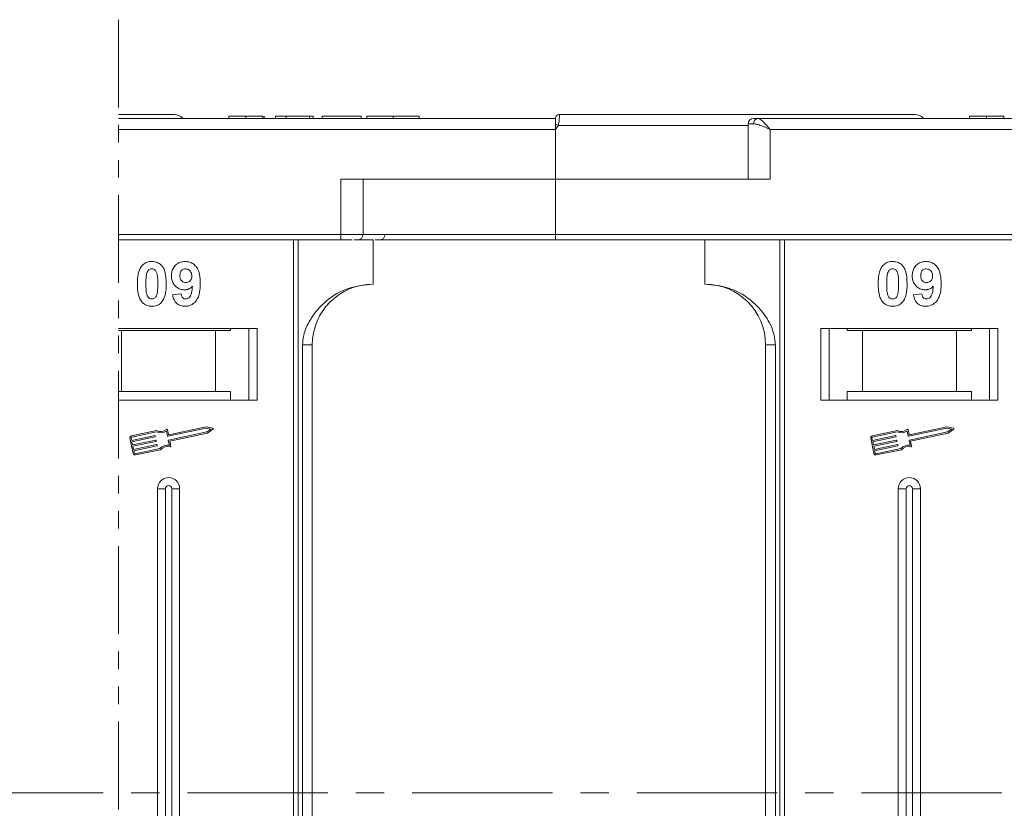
# Model space of a CAD drawing. Header units: millimetres. Extents: x 2205 to 3679, y 833 to 1866.
# Tile 28 of 86: x 3151 to 3240, y 1143 to 1214. Entities that reach past the tile are written whole.
import ezdxf

# ---------------------------------------------------------------- set-up
doc = ezdxf.new("R2010")
doc.units = ezdxf.units.MM
doc.linetypes.add('CENTERX2', pattern=[20.32, 12.7, -2.54, 2.54, -2.54])
doc.linetypes.add('PHANTOM2', pattern=[31.75, 15.875, -3.175, 3.175, -3.175, 3.175, -3.175])

msp = doc.modelspace()

# ---------------------------------------------------------------- linework, layer by layer
at = {"color": 3, "linetype": 'PHANTOM2', "lineweight": 9, "ltscale": 0.5}
msp.add_line((3159.571, 1214.108), (3159.57, 1072.762), dxfattribs=at)
at = {"color": 7, "linetype": 'Continuous', "lineweight": 15}
for p, q in [((3199.09, 1205.183), (3159.571, 1205.183)), ((3169.526, 1205.383), (3169.526, 1205.183)), ((3171.07, 1205.183), (3171.07, 1205.383)), ((3172.622, 1205.183), (3172.622, 1205.383)), ((3172.731, 1205.183), (3172.731, 1205.383)), ((3173.757, 1205.183), (3173.757, 1205.383)), ((3173.757, 1205.383), (3174.718, 1205.383)), ((3174.718, 1205.383), (3174.718, 1205.183)), ((3174.718, 1205.383), (3176.834, 1205.383)), ((3176.834, 1205.383), (3176.834, 1205.183)), ((3176.834, 1205.383), (3177.154, 1205.383)), ((3177.154, 1205.383), (3177.154, 1205.183)), ((3177.987, 1205.183), (3177.987, 1205.383)), ((3177.987, 1205.383), (3181.513, 1205.383)), ((3181.513, 1205.383), (3181.513, 1205.183)), ((3182.026, 1205.383), (3182.026, 1205.183)), ((3184.405, 1205.183), (3184.405, 1205.383)), ((3186.769, 1205.183), (3186.769, 1205.383)), ((3199.09, 1205.181), (3199.09, 1205.183)), ((3199.44, 1205.533), (3199.44, 1205.533)), ((3266.09, 1205.183), (3217.384, 1205.183)), ((3236.526, 1205.383), (3236.526, 1205.183)), ((3238.07, 1205.183), (3238.07, 1205.383)), ((3239.622, 1205.183), (3239.622, 1205.383)), ((3159.571, 1204.183), (3199.09, 1204.183)), ((3199.324, 1204.533), (3199.09, 1204.183)), ((3199.09, 1204.183), (3199.09, 1199.683)), ((3216.502, 1204.533), (3199.324, 1204.533)), ((3216.502, 1204.683), (3216.502, 1199.683)), ((3217.011, 1204.683), (3216.502, 1204.683)), ((3218.502, 1204.183), (3266.09, 1204.183)), ((3218.502, 1199.683), (3218.502, 1204.183)), ((3179.678, 1199.683), (3179.678, 1194.683)), ((3199.09, 1199.683), (3179.678, 1199.683)), ((3181.678, 1194.683), (3181.678, 1199.683)), ((3199.09, 1194.683), (3199.09, 1199.683)), ((3199.09, 1199.683), (3218.502, 1199.683)), ((3179.678, 1194.683), (3159.571, 1194.683)), ((3159.571, 1194.183), (3179.678, 1194.183)), ((3175.378, 1194.183), (3175.378, 1144.183)), ((3175.797, 1144.183), (3175.797, 1194.183)), ((3179.678, 1194.683), (3179.678, 1194.183)), ((3181.678, 1194.683), (3179.678, 1194.683)), ((3180.885, 1194.183), (3182.59, 1194.183)), ((3199.09, 1194.683), (3181.678, 1194.683)), ((3182.59, 1190.183), (3182.59, 1194.183)), ((3246.678, 1194.683), (3199.09, 1194.683)), ((3199.09, 1194.683), (3199.09, 1194.183)), ((3199.09, 1194.183), (3246.678, 1194.183)), ((3212.59, 1194.183), (3212.59, 1190.183)), ((3219.383, 1194.183), (3219.383, 1144.183)), ((3219.802, 1144.183), (3219.802, 1194.183)), ((3164.449, 1189.227), (3165.218, 1189.311)), ((3231.449, 1189.227), (3232.218, 1189.311)), ((3172.09, 1186.183), (3159.571, 1186.183)), ((3169.704, 1186.183), (3169.704, 1185.983)), ((3171.34, 1186.183), (3171.34, 1179.683)), ((3172.09, 1179.683), (3172.09, 1186.183)), ((3239.09, 1186.183), (3223.09, 1186.183)), ((3223.09, 1186.183), (3223.09, 1179.683)), ((3223.84, 1179.683), (3223.84, 1186.183)), ((3225.476, 1185.983), (3225.476, 1186.183)), ((3236.704, 1186.183), (3236.704, 1185.983)), ((3238.34, 1186.183), (3238.34, 1179.683)), ((3239.09, 1179.683), (3239.09, 1186.183)), ((3159.571, 1185.983), (3159.84, 1185.983)), ((3159.84, 1185.983), (3159.84, 1180.483)), ((3168.34, 1185.983), (3159.84, 1185.983)), ((3168.34, 1180.483), (3168.34, 1185.983)), ((3168.34, 1185.983), (3169.704, 1185.983)), ((3225.476, 1185.983), (3226.84, 1185.983)), ((3226.84, 1185.983), (3226.84, 1180.483)), ((3235.34, 1185.983), (3226.84, 1185.983)), ((3235.34, 1180.483), (3235.34, 1185.983)), ((3235.34, 1185.983), (3236.704, 1185.983)), ((3176.205, 1184.683), (3176.205, 1144.183)), ((3177.09, 1184.683), (3176.205, 1184.683)), ((3177.09, 1144.183), (3177.09, 1184.683)), ((3218.09, 1184.683), (3218.975, 1184.683)), ((3218.09, 1184.683), (3218.09, 1144.183)), ((3218.975, 1144.183), (3218.975, 1184.683)), ((3159.84, 1180.483), (3159.571, 1180.483)), ((3168.34, 1180.483), (3159.84, 1180.483)), ((3169.704, 1180.483), (3168.34, 1180.483)), ((3169.704, 1179.683), (3169.704, 1180.483)), ((3226.84, 1180.483), (3225.476, 1180.483)), ((3225.476, 1180.483), (3225.476, 1179.683)), ((3235.34, 1180.483), (3226.84, 1180.483)), ((3236.704, 1180.483), (3235.34, 1180.483)), ((3236.704, 1179.683), (3236.704, 1180.483)), ((3159.571, 1179.683), (3172.09, 1179.683)), ((3223.09, 1179.683), (3239.09, 1179.683)), ((3167.478, 1177.28), (3164.108, 1176.568)), ((3168.079, 1177.162), (3167.478, 1177.28)), ((3234.478, 1177.28), (3231.108, 1176.568)), ((3235.079, 1177.162), (3234.478, 1177.28)), ((3163.008, 1176.936), (3160.729, 1176.454)), ((3162.996, 1176.813), (3160.754, 1176.339)), ((3160.757, 1176.04), (3162.84, 1176.48)), ((3162.874, 1176.457), (3162.886, 1176.4)), ((3163.982, 1176.451), (3163.889, 1176.895)), ((3164.073, 1176.591), (3163.985, 1177.006)), ((3167.479, 1177.16), (3164.017, 1176.429)), ((3164.09, 1176.084), (3167.551, 1176.815)), ((3164.2, 1175.987), (3167.599, 1176.705)), ((3167.921, 1177.073), (3167.479, 1177.16)), ((3167.551, 1176.815), (3167.921, 1177.073)), ((3167.599, 1176.705), (3168.101, 1177.056)), ((3230.008, 1176.936), (3227.729, 1176.454)), ((3229.996, 1176.813), (3227.754, 1176.339)), ((3227.757, 1176.04), (3229.84, 1176.48)), ((3229.874, 1176.457), (3229.886, 1176.4)), ((3230.982, 1176.451), (3230.889, 1176.895)), ((3231.073, 1176.591), (3230.985, 1177.006)), ((3234.479, 1177.16), (3231.017, 1176.429)), ((3231.09, 1176.084), (3234.551, 1176.815)), ((3231.2, 1175.987), (3234.599, 1176.705)), ((3234.921, 1177.073), (3234.479, 1177.16)), ((3234.551, 1176.815), (3234.921, 1177.073)), ((3234.599, 1176.705), (3235.101, 1177.056)), ((3160.593, 1176.246), (3160.885, 1174.867)), ((3160.708, 1176.27), (3160.757, 1176.04)), ((3162.864, 1176.365), (3160.781, 1175.925)), ((3160.781, 1175.925), (3160.842, 1175.638)), ((3160.842, 1175.638), (3162.924, 1176.078)), ((3162.949, 1175.963), (3160.866, 1175.523)), ((3160.866, 1175.523), (3160.927, 1175.236)), ((3160.927, 1175.236), (3163.009, 1175.676)), ((3163.034, 1175.561), (3160.951, 1175.121)), ((3162.959, 1176.055), (3162.971, 1175.998)), ((3163.044, 1175.653), (3163.056, 1175.596)), ((3164.161, 1175.605), (3164.067, 1176.049)), ((3164.294, 1175.543), (3164.2, 1175.987)), ((3227.593, 1176.246), (3227.885, 1174.867)), ((3227.708, 1176.27), (3227.757, 1176.04)), ((3229.864, 1176.365), (3227.781, 1175.925)), ((3227.781, 1175.925), (3227.842, 1175.638)), ((3227.842, 1175.638), (3229.924, 1176.078)), ((3229.949, 1175.963), (3227.866, 1175.523)), ((3227.866, 1175.523), (3227.927, 1175.236)), ((3227.927, 1175.236), (3230.009, 1175.676)), ((3230.034, 1175.561), (3227.951, 1175.121)), ((3229.959, 1176.055), (3229.971, 1175.998)), ((3230.044, 1175.653), (3230.056, 1175.596)), ((3231.161, 1175.605), (3231.067, 1176.049)), ((3231.294, 1175.543), (3231.2, 1175.987)), ((3160.951, 1175.121), (3161, 1174.891)), ((3161.069, 1174.846), (3163.312, 1175.319)), ((3161.094, 1174.731), (3163.372, 1175.212)), ((3227.951, 1175.121), (3228, 1174.891)), ((3228.069, 1174.846), (3230.312, 1175.319)), ((3228.094, 1174.731), (3230.372, 1175.212)), ((3163.09, 1171.683), (3163.09, 1144.183)), ((3163.09, 1171.683), (3163.805, 1171.683)), ((3163.805, 1171.683), (3163.805, 1144.183)), ((3164.375, 1144.183), (3164.375, 1171.683)), ((3165.09, 1171.683), (3164.375, 1171.683)), ((3165.09, 1144.183), (3165.09, 1171.683)), ((3230.09, 1171.683), (3230.09, 1144.183)), ((3230.09, 1171.683), (3230.805, 1171.683)), ((3230.805, 1171.683), (3230.805, 1144.183)), ((3231.375, 1144.183), (3231.375, 1171.683)), ((3232.09, 1171.683), (3231.375, 1171.683)), ((3232.09, 1144.183), (3232.09, 1171.683)), ((3163.09, 1144.183), (3163.09, 1116.683)), ((3163.805, 1144.183), (3163.805, 1116.683)), ((3164.375, 1116.683), (3164.375, 1144.183)), ((3165.09, 1116.683), (3165.09, 1144.183)), ((3175.378, 1144.183), (3175.378, 1094.183)), ((3175.797, 1094.183), (3175.797, 1144.183)), ((3176.205, 1144.183), (3176.205, 1103.683)), ((3177.09, 1103.683), (3177.09, 1144.183)), ((3218.09, 1144.183), (3218.09, 1103.683)), ((3218.975, 1103.683), (3218.975, 1144.183)), ((3219.383, 1144.183), (3219.383, 1094.183)), ((3219.802, 1094.183), (3219.802, 1144.183)), ((3230.09, 1144.183), (3230.09, 1116.683)), ((3230.805, 1144.183), (3230.805, 1116.683)), ((3231.375, 1116.683), (3231.375, 1144.183)), ((3232.09, 1116.683), (3232.09, 1144.183))]:
    msp.add_line(p, q, dxfattribs=at)
at = {"color": 1, "linetype": 'CENTERX2', "lineweight": 13}
msp.add_line((3503.62, 1144.183), (2665.537, 1144.183), dxfattribs=at)
at = {"color": 7, "linetype": 'Continuous', "lineweight": 15}
for centre, radius, start, end in [((3164.59, 1204.533), 1, 41.2946, 90), ((3199.44, 1205.183), 0.35, 89.99809, 179.99959), ((3217.002, 1204.683), 0.5, 90, 180), ((3217.458, 1204.738), 0.451, 99.5202, 187.08135), ((3231.59, 1204.533), 1, 41.2946, 90), ((3163.546, 1137.606), 75.89, 61.87179, 62.07191), ((3181.178, 1194.683), 0.5, 270, 0), ((3183.162, 1194.683), 0.5, 270, 0), ((3182.59, 1184.683), 5.5, 90, 180), ((3212.59, 1184.683), 5.5, 0, 90), ((3160.766, 1176.282), 0.176, 101.9297, 191.9297), ((3162.846, 1176.451), 0.0294, 11.9297, 101.9297), ((3162.858, 1176.394), 0.0294, 281.9297, 11.9297), ((3163.361, 1177.734), 0.99, 248.37041, 302.16635), ((3163.361, 1177.734), 0.873, 246.11204, 307.44471), ((3163.928, 1176.994), 0.0587, 11.9297, 127.44471), ((3164.011, 1176.457), 0.0294, 191.9297, 281.9297), ((3164.102, 1176.597), 0.0294, 191.9297, 281.9297), ((3168.067, 1177.104), 0.0587, 304.95116, 78.90824), ((3227.766, 1176.282), 0.176, 101.9297, 191.9297), ((3229.846, 1176.451), 0.0294, 11.9297, 101.9297), ((3229.858, 1176.394), 0.0294, 281.9297, 11.9297), ((3230.361, 1177.734), 0.99, 248.37041, 302.16635), ((3230.361, 1177.734), 0.873, 246.11204, 307.44471), ((3230.928, 1176.994), 0.0587, 11.9297, 127.44471), ((3231.011, 1176.457), 0.0294, 191.9297, 281.9297), ((3231.102, 1176.597), 0.0294, 191.9297, 281.9297), ((3235.067, 1177.104), 0.0587, 304.95116, 78.90824), ((3160.766, 1176.282), 0.0587, 101.9297, 191.9297), ((3162.931, 1176.049), 0.0294, 11.9297, 101.9297), ((3162.943, 1175.992), 0.0294, 281.9297, 11.9297), ((3163.016, 1175.647), 0.0294, 11.9297, 101.9297), ((3163.028, 1175.589), 0.0294, 281.9297, 11.9297), ((3164.018, 1174.625), 0.99, 81.69305, 135.48899), ((3164.018, 1174.625), 0.873, 76.41469, 137.74736), ((3164.096, 1176.055), 0.0294, 101.9297, 191.9297), ((3164.237, 1175.531), 0.0587, 256.41469, 11.9297), ((3227.766, 1176.282), 0.0587, 101.9297, 191.9297), ((3229.931, 1176.049), 0.0294, 11.9297, 101.9297), ((3229.943, 1175.992), 0.0294, 281.9297, 11.9297), ((3230.016, 1175.647), 0.0294, 11.9297, 101.9297), ((3230.028, 1175.589), 0.0294, 281.9297, 11.9297), ((3231.018, 1174.625), 0.99, 81.69305, 135.48899), ((3231.018, 1174.625), 0.873, 76.41469, 137.74736), ((3231.096, 1176.055), 0.0294, 101.9297, 191.9297), ((3231.237, 1175.531), 0.0587, 256.41469, 11.9297), ((3161.057, 1174.903), 0.176, 191.9297, 281.9297), ((3161.057, 1174.903), 0.0587, 191.9297, 281.9297), ((3228.057, 1174.903), 0.176, 191.9297, 281.9297), ((3228.057, 1174.903), 0.0587, 191.9297, 281.9297), ((3164.09, 1171.683), 1, 0, 180), ((3164.09, 1171.683), 0.285, 0, 180), ((3231.09, 1171.683), 1, 0, 180), ((3231.09, 1171.683), 0.285, 0, 180)]:
    msp.add_arc(centre, radius, start, end, dxfattribs=at)
for points, knots in [([(3164.59, 1205.533), (3164.544, 1205.533), (3164.45, 1205.533), (3163.68, 1205.533), (3162.513, 1205.533), (3161.096, 1205.533), (3160.081, 1205.533), (3159.571, 1205.533)], [0, 0, 0, 0, 0.0777263, 0.157824, 0.2401354, 0.3044544, 0.361052, 0.361052, 0.361052, 0.361052]), ([(3171.07, 1205.383), (3170.937, 1205.383), (3170.632, 1205.383), (3170.181, 1205.383), (3169.822, 1205.383), (3169.567, 1205.383), (3169.542, 1205.383), (3169.526, 1205.383)], [0, 0, 0, 0, 0.155292, 0.353145, 0.543243, 0.704067, 1, 1, 1, 1]), ([(3172.622, 1205.383), (3172.568, 1205.383), (3172.46, 1205.383), (3172.156, 1205.383), (3171.691, 1205.383), (3171.304, 1205.383), (3171.07, 1205.383)], [0, 0, 0, 0, 0.20646, 0.413515, 0.645211, 1, 1, 1, 1]), ([(3184.405, 1205.383), (3184.271, 1205.383), (3183.868, 1205.383), (3183.207, 1205.383), (3182.586, 1205.383), (3182.161, 1205.383), (3182.035, 1205.383), (3182.028, 1205.383), (3182.026, 1205.383)], [0, 0, 0, 0, 0.102171, 0.30922, 0.51365, 0.692275, 0.932413, 1, 1, 1, 1]), ([(3186.769, 1205.383), (3186.766, 1205.383), (3186.756, 1205.383), (3186.614, 1205.383), (3186.222, 1205.383), (3185.648, 1205.383), (3185.009, 1205.383), (3184.587, 1205.383), (3184.405, 1205.383)], [0, 0, 0, 0, 0.101888, 0.307343, 0.492963, 0.678647, 0.860791, 1, 1, 1, 1]), ([(3199.09, 1204.657), (3199.09, 1204.75), (3199.09, 1204.935), (3199.09, 1205.097), (3199.09, 1205.127), (3199.09, 1205.136)], [0, 0, 0, 0, 0.412717, 0.825452, 1, 1, 1, 1]), ([(3199.44, 1205.533), (3199.44, 1205.525), (3199.441, 1205.512), (3199.44, 1205.409), (3199.438, 1205.264), (3199.427, 1205.08), (3199.407, 1204.898), (3199.378, 1204.711), (3199.341, 1204.589), (3199.324, 1204.533)], [0, 0, 0, 0, 0.171846, 0.312445, 0.499101, 0.629839, 0.757504, 0.889024, 1, 1, 1, 1]), ([(3231.59, 1205.533), (3231.544, 1205.533), (3231.45, 1205.533), (3230.68, 1205.533), (3229.513, 1205.533), (3228.042, 1205.533), (3226.394, 1205.533), (3224.455, 1205.533), (3221.498, 1205.533), (3218.064, 1205.533), (3214.287, 1205.533), (3211.051, 1205.533), (3207.408, 1205.533), (3203.418, 1205.533), (3200.753, 1205.533), (3199.44, 1205.533)], [0, 0, 0, 0, 0.077726, 0.157824, 0.240135, 0.304454, 0.368763, 0.43443, 0.500087, 0.631237, 0.695556, 0.759865, 0.842185, 0.922281, 1, 1, 1, 1]), ([(3217.384, 1205.183), (3217.451, 1205.166), (3217.595, 1205.13), (3217.874, 1204.88), (3218.184, 1204.55), (3218.396, 1204.305), (3218.502, 1204.183)], [0, 0, 0, 0, 0.234359, 0.498216, 0.748481, 1, 1, 1, 1]), ([(3238.07, 1205.383), (3237.937, 1205.383), (3237.632, 1205.383), (3237.181, 1205.383), (3236.822, 1205.383), (3236.567, 1205.383), (3236.542, 1205.383), (3236.526, 1205.383)], [0, 0, 0, 0, 0.155292, 0.353145, 0.543243, 0.704067, 1, 1, 1, 1]), ([(3239.622, 1205.383), (3239.568, 1205.383), (3239.46, 1205.383), (3239.156, 1205.383), (3238.691, 1205.383), (3238.304, 1205.383), (3238.07, 1205.383)], [0, 0, 0, 0, 0.20646, 0.413515, 0.645211, 1, 1, 1, 1]), ([(3218.502, 1204.183), (3218.232, 1204.299), (3217.814, 1204.48), (3217.315, 1204.651), (3217.106, 1204.673), (3217.011, 1204.683)], [0, 0, 0, 0, 0.4984129, 0.772928, 1, 1, 1, 1]), ([(3179.678, 1194.183), (3179.822, 1194.183), (3180.114, 1194.183), (3180.477, 1194.183), (3180.646, 1194.183), (3180.71, 1194.183)], [0, 0, 0, 0, 0.374816, 0.766497, 1, 1, 1, 1]), ([(3182.765, 1194.183), (3183.144, 1194.183), (3184.475, 1194.183), (3187.213, 1194.183), (3190.937, 1194.183), (3195.024, 1194.183), (3197.749, 1194.183), (3199.09, 1194.183)], [0, 0, 0, 0, 0.077564, 0.272589, 0.52202, 0.764659, 1, 1, 1, 1]), ([(3161.269, 1190.21), (3161.272, 1190.344), (3161.277, 1190.647), (3161.349, 1191.176), (3161.489, 1191.598), (3161.648, 1191.805), (3161.665, 1191.828)], [0, 0, 0, 0, 0.236731, 0.537555, 0.949668, 1, 1, 1, 1]), ([(3161.665, 1191.828), (3161.71, 1191.878), (3161.8, 1191.98), (3161.969, 1192.095), (3162.157, 1192.178), (3162.327, 1192.217), (3162.468, 1192.232), (3162.541, 1192.233), (3162.577, 1192.234)], [0, 0, 0, 0, 0.193776, 0.3936, 0.587864, 0.788908, 0.894169, 1, 1, 1, 1]), ([(3162.124, 1191.175), (3162.148, 1191.244), (3162.186, 1191.356), (3162.294, 1191.482), (3162.418, 1191.548), (3162.517, 1191.565), (3162.571, 1191.567), (3162.577, 1191.567)], [0, 0, 0, 0, 0.3348035, 0.5425606, 0.750382, 0.9707212, 1, 1, 1, 1]), ([(3162.577, 1192.234), (3162.712, 1192.224), (3162.984, 1192.203), (3163.337, 1192.005), (3163.608, 1191.712), (3163.86, 1191.111), (3163.874, 1190.588), (3163.885, 1190.202)], [0, 0, 0, 0, 0.147566, 0.296688, 0.431278, 0.580404, 1, 1, 1, 1]), ([(3162.577, 1191.567), (3162.634, 1191.562), (3162.736, 1191.552), (3162.868, 1191.475), (3162.981, 1191.328), (3163.077, 1191.053), (3163.111, 1190.661), (3163.114, 1190.361), (3163.116, 1190.21)], [0, 0, 0, 0, 0.1046136, 0.1888141, 0.2735119, 0.444127, 0.7194809, 1, 1, 1, 1]), ([(3164.346, 1190.93), (3164.354, 1191.064), (3164.37, 1191.334), (3164.537, 1191.714), (3164.817, 1192.01), (3165.188, 1192.204), (3165.462, 1192.224), (3165.604, 1192.234)], [0, 0, 0, 0, 0.197927, 0.397728, 0.597413, 0.790584, 1, 1, 1, 1]), ([(3165.116, 1190.969), (3165.12, 1191.055), (3165.126, 1191.194), (3165.201, 1191.373), (3165.31, 1191.48), (3165.453, 1191.554), (3165.56, 1191.563), (3165.62, 1191.567)], [0, 0, 0, 0, 0.2913202, 0.4655393, 0.6416315, 0.798664, 1, 1, 1, 1]), ([(3165.604, 1192.234), (3165.74, 1192.223), (3166.011, 1192.202), (3166.372, 1192), (3166.663, 1191.695), (3166.903, 1191.16), (3166.958, 1190.651), (3166.961, 1190.296), (3166.962, 1190.236)], [0, 0, 0, 0, 0.148288, 0.297745, 0.443713, 0.607791, 0.934708, 1, 1, 1, 1]), ([(3165.62, 1191.567), (3165.687, 1191.56), (3165.824, 1191.546), (3165.999, 1191.429), (3166.127, 1191.271), (3166.184, 1191.088), (3166.19, 1190.968), (3166.193, 1190.912)], [0, 0, 0, 0, 0.207955, 0.420406, 0.62732, 0.827707, 1, 1, 1, 1]), ([(3228.269, 1190.21), (3228.272, 1190.344), (3228.277, 1190.647), (3228.349, 1191.176), (3228.489, 1191.598), (3228.648, 1191.805), (3228.665, 1191.828)], [0, 0, 0, 0, 0.236731, 0.537555, 0.949668, 1, 1, 1, 1]), ([(3228.665, 1191.828), (3228.71, 1191.878), (3228.8, 1191.98), (3228.969, 1192.095), (3229.157, 1192.178), (3229.327, 1192.217), (3229.468, 1192.232), (3229.541, 1192.233), (3229.577, 1192.234)], [0, 0, 0, 0, 0.193776, 0.3936, 0.587864, 0.788908, 0.894169, 1, 1, 1, 1]), ([(3229.124, 1191.175), (3229.148, 1191.244), (3229.186, 1191.356), (3229.294, 1191.482), (3229.418, 1191.548), (3229.517, 1191.565), (3229.571, 1191.567), (3229.577, 1191.567)], [0, 0, 0, 0, 0.3348035, 0.5425606, 0.750382, 0.9707212, 1, 1, 1, 1]), ([(3229.577, 1192.234), (3229.712, 1192.224), (3229.984, 1192.203), (3230.337, 1192.005), (3230.608, 1191.712), (3230.86, 1191.111), (3230.874, 1190.588), (3230.885, 1190.202)], [0, 0, 0, 0, 0.147566, 0.296688, 0.431278, 0.580404, 1, 1, 1, 1]), ([(3229.577, 1191.567), (3229.634, 1191.562), (3229.736, 1191.552), (3229.868, 1191.475), (3229.981, 1191.328), (3230.077, 1191.053), (3230.111, 1190.661), (3230.114, 1190.361), (3230.116, 1190.21)], [0, 0, 0, 0, 0.1046136, 0.1888141, 0.2735119, 0.444127, 0.7194809, 1, 1, 1, 1]), ([(3231.346, 1190.93), (3231.354, 1191.064), (3231.37, 1191.334), (3231.537, 1191.714), (3231.817, 1192.01), (3232.188, 1192.204), (3232.462, 1192.224), (3232.604, 1192.234)], [0, 0, 0, 0, 0.197927, 0.397728, 0.597413, 0.790584, 1, 1, 1, 1]), ([(3232.116, 1190.969), (3232.12, 1191.055), (3232.126, 1191.194), (3232.201, 1191.373), (3232.31, 1191.48), (3232.453, 1191.554), (3232.56, 1191.563), (3232.62, 1191.567)], [0, 0, 0, 0, 0.2913202, 0.4655393, 0.6416315, 0.798664, 1, 1, 1, 1]), ([(3232.604, 1192.234), (3232.74, 1192.223), (3233.011, 1192.202), (3233.372, 1192), (3233.663, 1191.695), (3233.903, 1191.16), (3233.958, 1190.651), (3233.961, 1190.296), (3233.962, 1190.236)], [0, 0, 0, 0, 0.148288, 0.297745, 0.443713, 0.607791, 0.934708, 1, 1, 1, 1]), ([(3232.62, 1191.567), (3232.687, 1191.56), (3232.824, 1191.546), (3232.999, 1191.429), (3233.127, 1191.271), (3233.184, 1191.088), (3233.19, 1190.968), (3233.193, 1190.912)], [0, 0, 0, 0, 0.207955, 0.420406, 0.62732, 0.827707, 1, 1, 1, 1]), ([(3162.039, 1190.21), (3162.039, 1190.277), (3162.04, 1190.41), (3162.046, 1190.591), (3162.056, 1190.752), (3162.07, 1190.893), (3162.089, 1191.035), (3162.113, 1191.128), (3162.124, 1191.175)], [0, 0, 0, 0, 0.205942, 0.411959, 0.558149, 0.704502, 0.851801, 1, 1, 1, 1]), ([(3165.528, 1189.67), (3165.393, 1189.682), (3165.12, 1189.707), (3164.77, 1189.923), (3164.502, 1190.229), (3164.364, 1190.583), (3164.352, 1190.825), (3164.346, 1190.93)], [0, 0, 0, 0, 0.2101886, 0.4217733, 0.6236035, 0.8370344, 1, 1, 1, 1]), ([(3165.658, 1190.337), (3165.59, 1190.342), (3165.465, 1190.353), (3165.301, 1190.447), (3165.19, 1190.578), (3165.125, 1190.759), (3165.119, 1190.891), (3165.116, 1190.969)], [0, 0, 0, 0, 0.213937, 0.398075, 0.583091, 0.751666, 1, 1, 1, 1]), ([(3166.193, 1190.912), (3166.188, 1190.832), (3166.18, 1190.699), (3166.094, 1190.531), (3165.974, 1190.421), (3165.824, 1190.347), (3165.714, 1190.34), (3165.658, 1190.337)], [0, 0, 0, 0, 0.267394, 0.447214, 0.627122, 0.813065, 1, 1, 1, 1]), ([(3229.039, 1190.21), (3229.039, 1190.277), (3229.04, 1190.41), (3229.046, 1190.591), (3229.056, 1190.752), (3229.07, 1190.893), (3229.089, 1191.035), (3229.113, 1191.128), (3229.124, 1191.175)], [0, 0, 0, 0, 0.205942, 0.411959, 0.558149, 0.704502, 0.851801, 1, 1, 1, 1]), ([(3232.528, 1189.67), (3232.393, 1189.682), (3232.12, 1189.707), (3231.77, 1189.923), (3231.502, 1190.229), (3231.364, 1190.583), (3231.352, 1190.825), (3231.346, 1190.93)], [0, 0, 0, 0, 0.2101886, 0.4217733, 0.6236035, 0.8370344, 1, 1, 1, 1]), ([(3232.658, 1190.337), (3232.59, 1190.342), (3232.465, 1190.353), (3232.301, 1190.447), (3232.19, 1190.578), (3232.125, 1190.759), (3232.119, 1190.891), (3232.116, 1190.969)], [0, 0, 0, 0, 0.213937, 0.398075, 0.583091, 0.751666, 1, 1, 1, 1]), ([(3233.193, 1190.912), (3233.188, 1190.832), (3233.18, 1190.699), (3233.094, 1190.531), (3232.974, 1190.421), (3232.824, 1190.347), (3232.714, 1190.34), (3232.658, 1190.337)], [0, 0, 0, 0, 0.267394, 0.447214, 0.627122, 0.813065, 1, 1, 1, 1]), ([(3161.662, 1188.594), (3161.623, 1188.648), (3161.543, 1188.758), (3161.435, 1188.995), (3161.345, 1189.302), (3161.295, 1189.639), (3161.273, 1189.943), (3161.271, 1190.121), (3161.269, 1190.21)], [0, 0, 0, 0, 0.1184406, 0.2393457, 0.4595932, 0.6849248, 0.8422399, 1, 1, 1, 1]), ([(3162.577, 1188.849), (3162.509, 1188.858), (3162.399, 1188.871), (3162.271, 1188.959), (3162.166, 1189.112), (3162.074, 1189.386), (3162.045, 1189.776), (3162.041, 1190.065), (3162.039, 1190.21)], [0, 0, 0, 0, 0.12537, 0.20229, 0.279179, 0.464758, 0.730582, 1, 1, 1, 1]), ([(3163.116, 1190.21), (3163.115, 1190.143), (3163.114, 1190.01), (3163.108, 1189.829), (3163.098, 1189.667), (3163.084, 1189.525), (3163.066, 1189.382), (3163.042, 1189.289), (3163.03, 1189.242)], [0, 0, 0, 0, 0.20527, 0.410616, 0.55715, 0.703844, 0.851471, 1, 1, 1, 1]), ([(3163.885, 1190.202), (3163.883, 1190.068), (3163.877, 1189.765), (3163.807, 1189.247), (3163.668, 1188.827), (3163.512, 1188.619), (3163.489, 1188.589)], [0, 0, 0, 0, 0.237281, 0.538591, 0.932677, 1, 1, 1, 1]), ([(3166.251, 1190.005), (3166.205, 1189.956), (3166.111, 1189.857), (3165.964, 1189.768), (3165.837, 1189.717), (3165.738, 1189.689), (3165.635, 1189.674), (3165.564, 1189.671), (3165.528, 1189.67)], [0, 0, 0, 0, 0.2434912, 0.4962659, 0.6182099, 0.7417038, 0.8701584, 1, 1, 1, 1]), ([(3166.962, 1190.236), (3166.959, 1190.103), (3166.95, 1189.702), (3166.86, 1189.146), (3166.581, 1188.637), (3166.235, 1188.335), (3165.865, 1188.197), (3165.631, 1188.187), (3165.547, 1188.183)], [0, 0, 0, 0, 0.142337, 0.429127, 0.589943, 0.751205, 0.909895, 1, 1, 1, 1]), ([(3165.645, 1188.849), (3165.699, 1188.855), (3165.808, 1188.866), (3165.959, 1188.965), (3166.1, 1189.135), (3166.21, 1189.496), (3166.234, 1189.798), (3166.251, 1190.005)], [0, 0, 0, 0, 0.112015, 0.224355, 0.367768, 0.565827, 1, 1, 1, 1]), ([(3182.59, 1190.183), (3181.83, 1190.106), (3180.31, 1189.954), (3178.288, 1188.764), (3176.956, 1187.213), (3176.296, 1185.769), (3176.229, 1184.977), (3176.205, 1184.683)], [0, 0, 0, 0, 0.249096, 0.498243, 0.745205, 0.90541, 1, 1, 1, 1]), ([(3218.975, 1184.683), (3218.932, 1185.073), (3218.821, 1186.072), (3217.997, 1187.526), (3216.627, 1188.939), (3214.762, 1189.976), (3213.311, 1190.114), (3212.59, 1190.183)], [0, 0, 0, 0, 0.1257134, 0.3212757, 0.5244662, 0.763484, 1, 1, 1, 1]), ([(3228.662, 1188.594), (3228.623, 1188.648), (3228.543, 1188.758), (3228.435, 1188.995), (3228.345, 1189.302), (3228.295, 1189.639), (3228.273, 1189.943), (3228.271, 1190.121), (3228.269, 1190.21)], [0, 0, 0, 0, 0.1184406, 0.2393457, 0.4595932, 0.6849248, 0.8422399, 1, 1, 1, 1]), ([(3229.577, 1188.849), (3229.509, 1188.858), (3229.399, 1188.871), (3229.271, 1188.959), (3229.166, 1189.112), (3229.074, 1189.386), (3229.045, 1189.776), (3229.041, 1190.065), (3229.039, 1190.21)], [0, 0, 0, 0, 0.12537, 0.20229, 0.279179, 0.464758, 0.730582, 1, 1, 1, 1]), ([(3230.116, 1190.21), (3230.115, 1190.143), (3230.114, 1190.01), (3230.108, 1189.829), (3230.098, 1189.667), (3230.084, 1189.525), (3230.066, 1189.382), (3230.042, 1189.289), (3230.03, 1189.242)], [0, 0, 0, 0, 0.20527, 0.410616, 0.55715, 0.703844, 0.851471, 1, 1, 1, 1]), ([(3230.885, 1190.202), (3230.883, 1190.068), (3230.877, 1189.765), (3230.807, 1189.247), (3230.668, 1188.827), (3230.512, 1188.619), (3230.489, 1188.589)], [0, 0, 0, 0, 0.237281, 0.538591, 0.932677, 1, 1, 1, 1]), ([(3233.251, 1190.005), (3233.205, 1189.956), (3233.111, 1189.857), (3232.964, 1189.768), (3232.837, 1189.717), (3232.738, 1189.689), (3232.635, 1189.674), (3232.564, 1189.671), (3232.528, 1189.67)], [0, 0, 0, 0, 0.2434912, 0.4962659, 0.6182099, 0.7417038, 0.8701584, 1, 1, 1, 1]), ([(3233.962, 1190.236), (3233.959, 1190.103), (3233.95, 1189.702), (3233.86, 1189.146), (3233.581, 1188.637), (3233.235, 1188.335), (3232.865, 1188.197), (3232.631, 1188.187), (3232.547, 1188.183)], [0, 0, 0, 0, 0.142337, 0.429127, 0.589943, 0.751205, 0.909895, 1, 1, 1, 1]), ([(3232.645, 1188.849), (3232.699, 1188.855), (3232.808, 1188.866), (3232.959, 1188.965), (3233.1, 1189.135), (3233.21, 1189.496), (3233.234, 1189.798), (3233.251, 1190.005)], [0, 0, 0, 0, 0.112015, 0.224355, 0.367768, 0.565827, 1, 1, 1, 1]), ([(3163.03, 1189.242), (3163.006, 1189.173), (3162.969, 1189.061), (3162.861, 1188.936), (3162.739, 1188.87), (3162.64, 1188.852), (3162.586, 1188.85), (3162.577, 1188.849)], [0, 0, 0, 0, 0.333678, 0.540413, 0.747264, 0.961209, 1, 1, 1, 1]), ([(3165.547, 1188.183), (3165.411, 1188.194), (3165.165, 1188.214), (3164.852, 1188.396), (3164.609, 1188.676), (3164.495, 1188.973), (3164.459, 1189.173), (3164.449, 1189.227)], [0, 0, 0, 0, 0.242788, 0.438865, 0.634801, 0.900936, 1, 1, 1, 1]), ([(3165.218, 1189.311), (3165.232, 1189.231), (3165.252, 1189.108), (3165.342, 1188.964), (3165.447, 1188.886), (3165.554, 1188.853), (3165.62, 1188.851), (3165.645, 1188.849)], [0, 0, 0, 0, 0.344714, 0.529059, 0.714209, 0.892196, 1, 1, 1, 1]), ([(3230.03, 1189.242), (3230.006, 1189.173), (3229.969, 1189.061), (3229.861, 1188.936), (3229.739, 1188.87), (3229.64, 1188.852), (3229.586, 1188.85), (3229.577, 1188.849)], [0, 0, 0, 0, 0.333678, 0.540413, 0.747264, 0.961209, 1, 1, 1, 1]), ([(3232.547, 1188.183), (3232.411, 1188.194), (3232.165, 1188.214), (3231.852, 1188.396), (3231.609, 1188.676), (3231.495, 1188.973), (3231.459, 1189.173), (3231.449, 1189.227)], [0, 0, 0, 0, 0.242788, 0.438865, 0.634801, 0.900936, 1, 1, 1, 1]), ([(3232.218, 1189.311), (3232.232, 1189.231), (3232.252, 1189.108), (3232.342, 1188.964), (3232.447, 1188.886), (3232.554, 1188.853), (3232.62, 1188.851), (3232.645, 1188.849)], [0, 0, 0, 0, 0.344714, 0.529059, 0.714209, 0.892196, 1, 1, 1, 1]), ([(3162.577, 1188.183), (3162.51, 1188.185), (3162.376, 1188.19), (3162.178, 1188.233), (3161.987, 1188.311), (3161.842, 1188.41), (3161.735, 1188.508), (3161.687, 1188.565), (3161.662, 1188.594)], [0, 0, 0, 0, 0.192635, 0.388697, 0.582015, 0.783044, 0.890959, 1, 1, 1, 1]), ([(3163.489, 1188.589), (3163.445, 1188.539), (3163.355, 1188.437), (3163.186, 1188.321), (3162.997, 1188.238), (3162.828, 1188.2), (3162.686, 1188.185), (3162.614, 1188.184), (3162.577, 1188.183)], [0, 0, 0, 0, 0.193769, 0.393564, 0.587886, 0.789131, 0.894283, 1, 1, 1, 1]), ([(3229.577, 1188.183), (3229.51, 1188.185), (3229.376, 1188.19), (3229.178, 1188.233), (3228.987, 1188.311), (3228.842, 1188.41), (3228.735, 1188.508), (3228.687, 1188.565), (3228.662, 1188.594)], [0, 0, 0, 0, 0.192635, 0.388697, 0.582015, 0.783044, 0.890959, 1, 1, 1, 1]), ([(3230.489, 1188.589), (3230.445, 1188.539), (3230.355, 1188.437), (3230.186, 1188.321), (3229.997, 1188.238), (3229.828, 1188.2), (3229.686, 1188.185), (3229.614, 1188.184), (3229.577, 1188.183)], [0, 0, 0, 0, 0.193769, 0.393564, 0.587886, 0.789131, 0.894283, 1, 1, 1, 1])]:
    msp.add_open_spline(points, degree=3, knots=knots, dxfattribs=at)
for points in [[(3217.002, 1205.183), (3217.019, 1205.183), (3217.054, 1205.183), (3217.274, 1205.183), (3217.384, 1205.183)], [(3199.09, 1204.183), (3199.09, 1204.266), (3199.09, 1204.431), (3199.09, 1204.582), (3199.09, 1204.657)]]:
    msp.add_open_spline(points, degree=3, dxfattribs=at)

doc.saveas('drawing.dxf')
